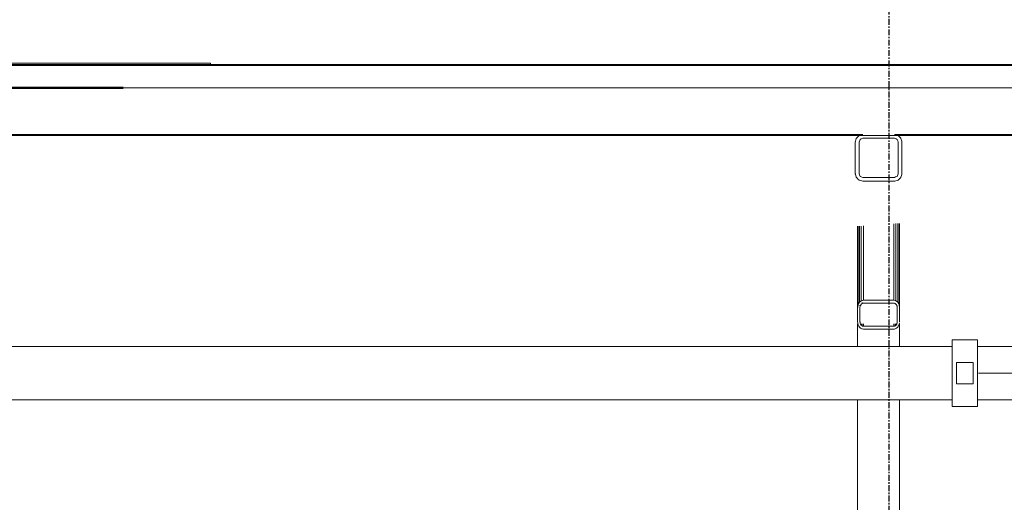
# Model space of a CAD drawing. Header units: millimetres. Extents: x 101535 to 192135, y -3968 to 17259.
# Tile 55 of 92: x 137916 to 140029, y 13111 to 14146. Entities that reach past the tile are written whole.
import ezdxf

# ---------------------------------------------------------------- set-up
doc = ezdxf.new("R2010")
doc.units = ezdxf.units.MM
doc.linetypes.add('IMPORT-Kropki i Kreski _4_', pattern=[1828.8, 914.4, -457.2, 0, -457.2])
doc.linetypes.add('Linia siatki', pattern=[22.225, 12.7, -3.175, 3.175, -3.175])
for name, color, linetype, lineweight in [('2_stropy_K_IR', 7, 'Continuous', 9), ('2_ściany wewnętrzne_ISTN', 7, 'Continuous', 9), ('3_linie 2D _ISTN', 7, 'Continuous', 9), ('3_opisy_K_IR', 7, 'Continuous', 9), ('3_oświetlenie_K_IR', 7, 'Continuous', 9), ('4_osie_ISTN', 7, 'Continuous', 9), ('5_opisy_K_IR', 7, 'Continuous', 9), ('5_wymiary_ISTN', 7, 'Continuous', 9), ('A-GENM', 7, 'Continuous', 18), ('P-PIPE', 7, 'Continuous', 18), ('P-PIPE-CNTR', 7, 'Continuous', 18), ('S-GRID', 7, 'Continuous', 30)]:
    doc.layers.add(name, color=color, linetype=linetype, lineweight=lineweight)
for name, color, linetype, lineweight, true_color in [('3_lądowisko_K_IR', 7, 'Continuous', 9, 0x999999), ('A-FLOR', 7, 'Continuous', 25, 0x007f00), ('rzut płyty_dwg', 7, 'Continuous', 9, 0x767676)]:
    doc.layers.add(name, color=color, linetype=linetype, lineweight=lineweight, true_color=true_color)

# ---------------------------------------------------------------- blocks, each defined once
blk = doc.blocks.new('Bezpośredni kształt - IR 026-25_3D1_2025_09_11-304393-Przekrój 5')
at = {"layer": 'A-GENM', "lineweight": 9}
for p, q in [((-18173.3, 14050), (-27587, 14050)), ((-27587, 14050), (-18173.3, 14050)), ((-24339.7, 13900), (-22381.2, 13900)), ((-22381.2, 13900), (-24339.7, 13900)), ((-22381.2, 13900), (-22378.6, 13900)), ((-22378.6, 13900), (-22381.2, 13900)), ((-22380.7, 13885.8), (-22381.2, 13884)), ((-22381.2, 13884), (-22380.7, 13885.8)), ((-22381.2, 13883.7), (-22381.2, 13884)), ((-22381.2, 13883.7), (-22381.2, 13884)), ((-22381.2, 13861.2), (-22381.2, 13883.7)), ((-22381.2, 13861.2), (-22381.2, 13883.7)), ((-22380.7, 13885.8), (-22379.2, 13891.5)), ((-22380.7, 13885.8), (-22379.2, 13891.5)), ((-22379.2, 13891.5), (-22379, 13892)), ((-22379.2, 13891.5), (-22379, 13892)), ((-22376.8, 13894.3), (-22379, 13892)), ((-22379, 13892), (-22376.8, 13894.3)), ((-22378.6, 13900), (-22378.2, 13900)), ((-22378.2, 13900), (-22378.6, 13900)), ((-22378.2, 13900), (-22365.2, 13900)), ((-22365.2, 13900), (-22378.2, 13900)), ((-22375.2, 13895.8), (-22376.8, 13894.3)), ((-22376.8, 13894.3), (-22375.2, 13895.8)), ((-22375.2, 13895.8), (-22374, 13897)), ((-22375.2, 13895.8), (-22374, 13897)), ((-22373.2, 13897.9), (-22374, 13897)), ((-22374, 13897), (-22373.2, 13897.9)), ((-22370, 13898.7), (-22373.2, 13897.9)), ((-22373.2, 13897.9), (-22370, 13898.7)), ((-22371.8, 13887.3), (-22373.2, 13884)), ((-22371.8, 13887.3), (-22373.2, 13884)), ((-22373.2, 13855.9), (-22373.2, 13884)), ((-22373.2, 13884), (-22373.2, 13855.9)), ((-22371.8, 13887.3), (-22370.8, 13889.7)), ((-22370.8, 13889.7), (-22371.8, 13887.3)), ((-22370.8, 13889.7), (-22368.7, 13890.6)), ((-22368.7, 13890.6), (-22370.8, 13889.7)), ((-22369.9, 13898.7), (-22370, 13898.7)), ((-22370, 13898.7), (-22369.9, 13898.7)), ((-22369.9, 13898.7), (-22365.4, 13899.9)), ((-22369.9, 13898.7), (-22365.4, 13899.9)), ((-22368.7, 13890.6), (-22368.5, 13890.6)), ((-22368.5, 13890.6), (-22368.7, 13890.6)), ((-22368.5, 13890.6), (-22365.4, 13891.9)), ((-22365.4, 13891.9), (-22368.5, 13890.6)), ((-22365.4, 13899.9), (-22365.2, 13900)), ((-22365.4, 13899.9), (-22365.2, 13900)), ((-22365.2, 13892), (-22365.4, 13891.9)), ((-22365.2, 13892), (-22365.4, 13891.9)), ((-22360.8, 13892), (-22365.2, 13892)), ((-22360.8, 13892), (-22365.2, 13892)), ((-22360.8, 13892), (-22359.9, 13892)), ((-22359.9, 13892), (-22360.8, 13892)), ((-22359.9, 13892), (-22355.9, 13892)), ((-22355.9, 13892), (-22359.9, 13892)), ((-22355.9, 13892), (-22345.2, 13892)), ((-22345.2, 13892), (-22355.9, 13892)), ((-22345.2, 13892), (-22334.6, 13892)), ((-22334.6, 13892), (-22345.2, 13892)), ((-22334.6, 13892), (-22330.5, 13892)), ((-22330.5, 13892), (-22334.6, 13892)), ((-22330.5, 13892), (-22329.7, 13892)), ((-22329.7, 13892), (-22330.5, 13892)), ((-22325.3, 13892), (-22329.7, 13892)), ((-22325.3, 13892), (-22329.7, 13892)), ((-22325.3, 13892), (-22322.2, 13892)), ((-22322.2, 13892), (-22325.3, 13892)), ((-22322.2, 13892), (-22321.6, 13892)), ((-22321.6, 13892), (-22322.2, 13892)), ((-22321.6, 13892), (-22318.7, 13892)), ((-22318.7, 13892), (-22321.6, 13892)), ((-22318.7, 13892), (-22311.3, 13892)), ((-22311.3, 13892), (-22318.7, 13892)), ((-22311.3, 13892), (-22303.8, 13892)), ((-22303.8, 13892), (-22311.3, 13892)), ((-22303.8, 13892), (-22300.9, 13892)), ((-22300.9, 13892), (-22303.8, 13892)), ((-22300.9, 13892), (-22300.3, 13892)), ((-22300.3, 13892), (-22300.9, 13892)), ((-22300.3, 13892), (-22297.2, 13892)), ((-22297.2, 13892), (-22300.3, 13892)), ((-22297, 13900), (-22297.2, 13900)), ((-22297.2, 13900), (-22284.2, 13900)), ((-22284.2, 13900), (-22297.2, 13900)), ((-22297.2, 13900), (-22297, 13900)), ((-22297, 13891.9), (-22297.2, 13892)), ((-22297, 13891.9), (-22297.2, 13892)), ((-22293.9, 13899.1), (-22297, 13900)), ((-22297, 13900), (-22293.9, 13899.1)), ((-22293.9, 13890.6), (-22297, 13891.9)), ((-22293.9, 13890.6), (-22297, 13891.9)), ((-22293.9, 13899.1), (-22293.7, 13899.1)), ((-22293.9, 13899.1), (-22293.7, 13899.1)), ((-22293.9, 13890.6), (-22293.7, 13890.6)), ((-22293.7, 13890.6), (-22293.9, 13890.6)), ((-22293.7, 13899.1), (-22289.2, 13897.9)), ((-22293.7, 13899.1), (-22289.2, 13897.9)), ((-22293.7, 13890.6), (-22291.5, 13889.7)), ((-22291.5, 13889.7), (-22293.7, 13890.6)), ((-22290.2, 13886.3), (-22291.5, 13889.7)), ((-22290.2, 13886.3), (-22291.5, 13889.7)), ((-22290.2, 13886.3), (-22289.2, 13884)), ((-22289.2, 13884), (-22290.2, 13886.3)), ((-22288.4, 13897), (-22289.2, 13897.9)), ((-22289.2, 13897.9), (-22288.4, 13897)), ((-22289.2, 13884), (-22289.2, 13855.9)), ((-22289.2, 13855.9), (-22289.2, 13884)), ((-22287.2, 13895.8), (-22288.4, 13897)), ((-22288.4, 13897), (-22287.2, 13895.8)), ((-22285.6, 13894.3), (-22287.2, 13895.8)), ((-22287.2, 13895.8), (-22285.6, 13894.3)), ((-22285.6, 13894.3), (-22283.3, 13892)), ((-22285.6, 13894.3), (-22283.3, 13892)), ((-22284.2, 13900), (-22283.7, 13900)), ((-22283.7, 13900), (-22284.2, 13900)), ((-22283.7, 13900), (-22281.2, 13900)), ((-22281.2, 13900), (-22283.7, 13900)), ((-22283.2, 13891.5), (-22283.3, 13892)), ((-22283.3, 13892), (-22283.2, 13891.5)), ((-22283.2, 13891.5), (-22281.7, 13885.8)), ((-22283.2, 13891.5), (-22281.7, 13885.8)), ((-22281.2, 13884), (-22281.7, 13885.8)), ((-22281.7, 13885.8), (-22281.2, 13884)), ((-22281.2, 13900), (-20123.3, 13900)), ((-20123.3, 13900), (-22281.2, 13900)), ((-22281.2, 13884), (-22281.2, 13883.7)), ((-22281.2, 13884), (-22281.2, 13883.7)), ((-22281.2, 13861.2), (-22281.2, 13883.7)), ((-22281.2, 13883.7), (-22281.2, 13861.2)), ((-22381.2, 13861.2), (-22381.2, 13860.5)), ((-22381.2, 13860.5), (-22381.2, 13861.2)), ((-22381.2, 13860.5), (-22381.2, 13816)), ((-22381.2, 13816), (-22381.2, 13860.5)), ((-22373.2, 13855.9), (-22373.2, 13816)), ((-22373.2, 13855.9), (-22373.2, 13816)), ((-22289.2, 13855.9), (-22289.2, 13816)), ((-22289.2, 13816), (-22289.2, 13855.9)), ((-22281.2, 13860.5), (-22281.2, 13861.2)), ((-22281.2, 13861.2), (-22281.2, 13860.5)), ((-22281.2, 13816), (-22281.2, 13860.5)), ((-22281.2, 13860.5), (-22281.2, 13816)), ((-22380.9, 13814.8), (-22381.2, 13816)), ((-22380.9, 13814.8), (-22381.2, 13816)), ((-22380.9, 13814.8), (-22380.8, 13814.6)), ((-22380.8, 13814.6), (-22380.9, 13814.8)), ((-22380.2, 13812.4), (-22380.8, 13814.6)), ((-22380.8, 13814.6), (-22380.8, 13814.6)), ((-22380.2, 13812.4), (-22380.8, 13814.6)), ((-22380.8, 13814.6), (-22380.8, 13814.6)), ((-22380.2, 13812.4), (-22379.1, 13808.3)), ((-22379.1, 13808.3), (-22380.2, 13812.4)), ((-22379.1, 13808.3), (-22379, 13808)), ((-22379, 13808), (-22379.1, 13808.3)), ((-22376.8, 13805.7), (-22379, 13808)), ((-22376.8, 13805.7), (-22379, 13808)), ((-22375.6, 13804.6), (-22376.8, 13805.7)), ((-22375.6, 13804.6), (-22376.8, 13805.7)), ((-22375.6, 13804.6), (-22374, 13803)), ((-22374, 13803), (-22375.6, 13804.6)), ((-22374, 13803), (-22373.2, 13802.1)), ((-22373.2, 13802.1), (-22374, 13803)), ((-22372.2, 13813.7), (-22373.2, 13816)), ((-22373.2, 13816), (-22372.2, 13813.7)), ((-22366.9, 13800.5), (-22373.2, 13802.1)), ((-22366.9, 13800.5), (-22373.2, 13802.1)), ((-22372.2, 13813.7), (-22370.8, 13810.3)), ((-22372.2, 13813.7), (-22370.8, 13810.3)), ((-22368.7, 13809.4), (-22370.8, 13810.3)), ((-22370.8, 13810.3), (-22368.7, 13809.4)), ((-22368.5, 13809.4), (-22368.7, 13809.4)), ((-22368.7, 13809.4), (-22368.5, 13809.4)), ((-22368.5, 13809.4), (-22365.4, 13808.1)), ((-22368.5, 13809.4), (-22365.4, 13808.1)), ((-22366.9, 13800.5), (-22365.2, 13800)), ((-22365.2, 13800), (-22366.9, 13800.5)), ((-22365.4, 13808.1), (-22365.2, 13808)), ((-22365.4, 13808.1), (-22365.2, 13808)), ((-22365.2, 13808), (-22360.8, 13808)), ((-22365.2, 13808), (-22360.8, 13808)), ((-22364.1, 13800), (-22365.2, 13800)), ((-22364.1, 13800), (-22365.2, 13800)), ((-22317.9, 13800), (-22364.1, 13800)), ((-22317.9, 13800), (-22364.1, 13800)), ((-22360.8, 13808), (-22359.9, 13808)), ((-22360.8, 13808), (-22359.9, 13808)), ((-22359.9, 13808), (-22355.9, 13808)), ((-22359.9, 13808), (-22355.9, 13808)), ((-22355.9, 13808), (-22345.2, 13808)), ((-22355.9, 13808), (-22345.2, 13808)), ((-22345.2, 13808), (-22334.6, 13808)), ((-22345.2, 13808), (-22334.6, 13808)), ((-22330.5, 13808), (-22334.6, 13808)), ((-22334.6, 13808), (-22330.5, 13808)), ((-22327.4, 13808), (-22330.5, 13808)), ((-22330.5, 13808), (-22327.4, 13808)), ((-22326.6, 13808), (-22327.4, 13808)), ((-22327.4, 13808), (-22326.6, 13808)), ((-22326, 13808), (-22326.6, 13808)), ((-22326.6, 13808), (-22326, 13808)), ((-22326, 13808), (-22321.6, 13808)), ((-22326, 13808), (-22321.6, 13808)), ((-22318.7, 13808), (-22321.6, 13808)), ((-22321.6, 13808), (-22318.7, 13808)), ((-22311.3, 13808), (-22318.7, 13808)), ((-22318.7, 13808), (-22311.3, 13808)), ((-22317.9, 13800), (-22316.8, 13800)), ((-22316.8, 13800), (-22317.9, 13800)), ((-22316.8, 13800), (-22297.2, 13800)), ((-22297.2, 13800), (-22316.8, 13800)), ((-22303.8, 13808), (-22311.3, 13808)), ((-22311.3, 13808), (-22303.8, 13808)), ((-22300.9, 13808), (-22303.8, 13808)), ((-22303.8, 13808), (-22300.9, 13808)), ((-22300.3, 13808), (-22300.9, 13808)), ((-22300.9, 13808), (-22300.3, 13808)), ((-22297.2, 13808), (-22300.3, 13808)), ((-22300.3, 13808), (-22297.2, 13808)), ((-22297, 13808.1), (-22297.2, 13808)), ((-22297.2, 13808), (-22297, 13808.1)), ((-22296.1, 13800.3), (-22297.2, 13800)), ((-22296.1, 13800.3), (-22297.2, 13800)), ((-22294.9, 13809), (-22297, 13808.1)), ((-22297, 13808.1), (-22294.9, 13809)), ((-22296.1, 13800.3), (-22289.2, 13802.1)), ((-22289.2, 13802.1), (-22296.1, 13800.3)), ((-22294.9, 13809), (-22294.6, 13809.1)), ((-22294.9, 13809), (-22294.6, 13809.1)), ((-22294.6, 13809.1), (-22291.5, 13810.3)), ((-22294.6, 13809.1), (-22291.5, 13810.3)), ((-22290.2, 13813.7), (-22291.5, 13810.3)), ((-22291.5, 13810.3), (-22290.2, 13813.7)), ((-22289.2, 13816), (-22290.2, 13813.7)), ((-22290.2, 13813.7), (-22289.2, 13816)), ((-22288, 13803.3), (-22289.2, 13802.1)), ((-22288, 13803.3), (-22289.2, 13802.1)), ((-22285.8, 13805.6), (-22288, 13803.3)), ((-22285.8, 13805.6), (-22288, 13803.3)), ((-22285.8, 13805.6), (-22284.9, 13806.4)), ((-22284.9, 13806.4), (-22285.8, 13805.6)), ((-22284.9, 13806.4), (-22283.3, 13808)), ((-22283.3, 13808), (-22284.9, 13806.4)), ((-22283.3, 13808.3), (-22282.2, 13812.4)), ((-22282.2, 13812.4), (-22283.3, 13808.3)), ((-22283.3, 13808), (-22283.3, 13808.3)), ((-22283.3, 13808.3), (-22283.3, 13808)), ((-22282.2, 13812.4), (-22281.6, 13814.6)), ((-22281.6, 13814.6), (-22282.2, 13812.4)), ((-22281.6, 13814.6), (-22281.5, 13814.8)), ((-22281.5, 13814.8), (-22281.6, 13814.6)), ((-22281.6, 13814.6), (-22281.6, 13814.6)), ((-22281.6, 13814.6), (-22281.6, 13814.6)), ((-22281.2, 13816), (-22281.5, 13814.8)), ((-22281.2, 13816), (-22281.5, 13814.8)), ((-22376.2, 13703.1), (-22376.2, 13529.1)), ((-22376.2, 13529.1), (-22376.2, 13703.1)), ((-22375.2, 13703.1), (-22375.2, 13535)), ((-22375.2, 13535), (-22375.2, 13703.1)), ((-22372.5, 13703.3), (-22372.5, 13540.1)), ((-22372.5, 13540.1), (-22372.5, 13703.3)), ((-22368.5, 13543.4), (-22368.5, 13703.6)), ((-22368.5, 13703.6), (-22368.5, 13543.4)), ((-22363.7, 13704), (-22363.7, 13544.6)), ((-22363.7, 13704), (-22363.7, 13544.6)), ((-22298.7, 13708.6), (-22298.7, 13544.6)), ((-22298.7, 13544.6), (-22298.7, 13708.6)), ((-22293.9, 13708.9), (-22293.9, 13543.4)), ((-22293.9, 13708.9), (-22293.9, 13543.4)), ((-22289.9, 13709.2), (-22289.9, 13540.1)), ((-22289.9, 13540.1), (-22289.9, 13709.2)), ((-22287.1, 13535), (-22287.1, 13709.4)), ((-22287.1, 13709.4), (-22287.1, 13535)), ((-22286.2, 13529.1), (-22286.2, 13709.5)), ((-22286.2, 13709.5), (-22286.2, 13529.1)), ((-22365.1, 13544.3), (-22366.1, 13544)), ((-22366.1, 13544), (-22365.1, 13544.3)), ((-22365.1, 13544.3), (-22363.7, 13544.6)), ((-22365.1, 13544.3), (-22363.7, 13544.6)), ((-22344.9, 13544.6), (-22363.7, 13544.6)), ((-22363.7, 13544.6), (-22344.9, 13544.6)), ((-22298.7, 13544.6), (-22344.9, 13544.6)), ((-22344.9, 13544.6), (-22298.7, 13544.6)), ((-22297.6, 13544.4), (-22298.7, 13544.6)), ((-22298.7, 13544.6), (-22297.6, 13544.4)), ((-22295.3, 13543.8), (-22297.6, 13544.4)), ((-22297.6, 13544.4), (-22295.3, 13543.8)), ((-22376.2, 13529.1), (-22376.1, 13529.4)), ((-22376.2, 13529.1), (-22376.1, 13529.4)), ((-22376.2, 13519.4), (-22376.2, 13529.1)), ((-22376.2, 13519.4), (-22376.2, 13529.1)), ((-22376.1, 13529.4), (-22375.9, 13530.9)), ((-22376.1, 13529.4), (-22375.9, 13530.9)), ((-22375.9, 13530.9), (-22375.2, 13535)), ((-22375.9, 13530.9), (-22375.2, 13535)), ((-22373.3, 13538.6), (-22375.2, 13535)), ((-22375.2, 13535), (-22373.3, 13538.6)), ((-22373.3, 13538.6), (-22372.5, 13540.1)), ((-22373.3, 13538.6), (-22372.5, 13540.1)), ((-22369.6, 13542.5), (-22372.5, 13540.1)), ((-22372.5, 13540.1), (-22369.6, 13542.5)), ((-22371.2, 13533.9), (-22371.2, 13532.2)), ((-22371.2, 13532.2), (-22371.2, 13533.9)), ((-22371.2, 13529.1), (-22370.8, 13531.6)), ((-22370.8, 13531.6), (-22371.2, 13529.1)), ((-22371.2, 13519.9), (-22371.2, 13529.1)), ((-22371.2, 13529.1), (-22371.2, 13519.9)), ((-22370.8, 13531.6), (-22370.7, 13531.9)), ((-22370.7, 13531.9), (-22370.8, 13531.6)), ((-22370.7, 13531.9), (-22370.6, 13532.6)), ((-22370.6, 13532.6), (-22370.7, 13531.9)), ((-22370.1, 13533.5), (-22370.6, 13532.6)), ((-22370.1, 13533.5), (-22370.6, 13532.6)), ((-22370.1, 13533.5), (-22369, 13535.7)), ((-22369, 13535.7), (-22370.1, 13533.5)), ((-22369.6, 13542.5), (-22368.5, 13543.4)), ((-22369.6, 13542.5), (-22368.5, 13543.4)), ((-22369, 13536.8), (-22369, 13535.7)), ((-22369, 13535.7), (-22369, 13536.8)), ((-22368.3, 13536.3), (-22369, 13535.7)), ((-22368.3, 13536.3), (-22369, 13535.7)), ((-22366.1, 13544), (-22368.5, 13543.4)), ((-22368.5, 13543.4), (-22366.1, 13544)), ((-22368.3, 13536.3), (-22366.6, 13537.7)), ((-22366.6, 13537.7), (-22368.3, 13536.3)), ((-22366.6, 13539.6), (-22366.6, 13537.7)), ((-22366.6, 13537.7), (-22366.6, 13539.6)), ((-22365.7, 13537.9), (-22366.6, 13537.7)), ((-22365.7, 13537.9), (-22366.6, 13537.7)), ((-22365.7, 13537.9), (-22364.8, 13538.1)), ((-22364.8, 13538.1), (-22365.7, 13537.9)), ((-22364.8, 13538.1), (-22363.7, 13538.4)), ((-22363.7, 13538.4), (-22364.8, 13538.1)), ((-22317.8, 13538.4), (-22363.7, 13538.4)), ((-22317.8, 13538.4), (-22363.7, 13538.4)), ((-22298.7, 13538.4), (-22317.8, 13538.4)), ((-22298.7, 13538.4), (-22317.8, 13538.4)), ((-22297.9, 13538.2), (-22298.7, 13538.4)), ((-22297.9, 13538.2), (-22298.7, 13538.4)), ((-22297.9, 13538.2), (-22296.8, 13537.9)), ((-22296.8, 13537.9), (-22297.9, 13538.2)), ((-22296.8, 13537.9), (-22295.8, 13537.7)), ((-22295.8, 13537.7), (-22296.8, 13537.9)), ((-22295.1, 13537.1), (-22295.8, 13537.7)), ((-22295.1, 13537.1), (-22295.8, 13537.7)), ((-22295.3, 13543.8), (-22293.9, 13543.4)), ((-22295.3, 13543.8), (-22293.9, 13543.4)), ((-22295.1, 13537.1), (-22293.4, 13535.7)), ((-22293.4, 13535.7), (-22295.1, 13537.1)), ((-22292.7, 13542.5), (-22293.9, 13543.4)), ((-22293.9, 13543.4), (-22292.7, 13542.5)), ((-22292.9, 13534.8), (-22293.4, 13535.7)), ((-22292.9, 13534.8), (-22293.4, 13535.7)), ((-22292.9, 13534.8), (-22291.8, 13532.6)), ((-22291.8, 13532.6), (-22292.9, 13534.8)), ((-22289.9, 13540.1), (-22292.7, 13542.5)), ((-22292.7, 13542.5), (-22289.9, 13540.1)), ((-22291.6, 13531.9), (-22291.8, 13532.6)), ((-22291.6, 13531.9), (-22291.8, 13532.6)), ((-22291.6, 13531.6), (-22291.6, 13531.9)), ((-22291.6, 13531.6), (-22291.6, 13531.9)), ((-22291.6, 13531.6), (-22291.2, 13529.1)), ((-22291.2, 13529.1), (-22291.6, 13531.6)), ((-22291.2, 13532.9), (-22291.2, 13531.7)), ((-22291.2, 13532.9), (-22291.2, 13531.7)), ((-22291.2, 13519.4), (-22291.2, 13529.1)), ((-22291.2, 13519.4), (-22291.2, 13529.1)), ((-22287.9, 13536.5), (-22289.9, 13540.1)), ((-22289.9, 13540.1), (-22287.9, 13536.5)), ((-22287.9, 13536.5), (-22287.1, 13535)), ((-22287.9, 13536.5), (-22287.1, 13535)), ((-22287.1, 13535), (-22286.9, 13533.6)), ((-22287.1, 13535), (-22286.9, 13533.6)), ((-22286.9, 13533.6), (-22286.9, 13533.3)), ((-22286.9, 13533.6), (-22286.9, 13533.3)), ((-22286.9, 13533.3), (-22286.2, 13529.1)), ((-22286.9, 13533.3), (-22286.2, 13529.1)), ((-22286.2, 13519.9), (-22286.2, 13529.1)), ((-22286.2, 13529.1), (-22286.2, 13519.9)), ((-22376.2, 13519.3), (-22376.2, 13516.8)), ((-22376.2, 13516.8), (-22376.2, 13519.3)), ((-22376.2, 13516.8), (-22376.2, 13511.6)), ((-22376.2, 13511.6), (-22376.2, 13516.8)), ((-22376.2, 13511.6), (-22376.2, 13506.4)), ((-22376.2, 13506.4), (-22376.2, 13511.6)), ((-22376.2, 13506.4), (-22376.2, 13498)), ((-22376.2, 13498), (-22376.2, 13506.4)), ((-22371.2, 13516.8), (-22371.2, 13519.3)), ((-22371.2, 13519.3), (-22371.2, 13516.8)), ((-22371.2, 13511.6), (-22371.2, 13516.8)), ((-22371.2, 13516.8), (-22371.2, 13511.6)), ((-22371.2, 13508.1), (-22371.2, 13511.6)), ((-22371.2, 13511.6), (-22371.2, 13508.1)), ((-22371.2, 13508.1), (-22371.2, 13506.4)), ((-22371.2, 13508.1), (-22371.2, 13506.4)), ((-22371.2, 13506.4), (-22371.2, 13498)), ((-22371.2, 13506.4), (-22371.2, 13498)), ((-22291.2, 13519.2), (-22291.2, 13516.9)), ((-22291.2, 13516.9), (-22291.2, 13519.2)), ((-22291.2, 13516.9), (-22291.2, 13511.8)), ((-22291.2, 13511.8), (-22291.2, 13516.9)), ((-22291.2, 13511.8), (-22291.2, 13506.6)), ((-22291.2, 13506.6), (-22291.2, 13511.8)), ((-22291.2, 13506.6), (-22291.2, 13498)), ((-22291.2, 13498), (-22291.2, 13506.6)), ((-22286.2, 13516.9), (-22286.2, 13519.2)), ((-22286.2, 13519.2), (-22286.2, 13516.9)), ((-22286.2, 13511.8), (-22286.2, 13516.9)), ((-22286.2, 13516.9), (-22286.2, 13511.8)), ((-22286.2, 13508.1), (-22286.2, 13511.8)), ((-22286.2, 13511.8), (-22286.2, 13508.1)), ((-22286.2, 13508.1), (-22286.2, 13506.6)), ((-22286.2, 13508.1), (-22286.2, 13506.6)), ((-22286.2, 13506.6), (-22286.2, 13498)), ((-22286.2, 13506.6), (-22286.2, 13498)), ((-22375.9, 13495.9), (-22376.2, 13498)), ((-22375.9, 13495.9), (-22376.2, 13498)), ((-22376.2, 13493.9), (-22376.2, 13445.5)), ((-22376.2, 13445.5), (-22376.2, 13493.9)), ((-22375.9, 13495.9), (-22375.8, 13495.2)), ((-22375.8, 13495.2), (-22375.9, 13495.9)), ((-22375.8, 13495.2), (-22375.5, 13493.9)), ((-22375.5, 13493.9), (-22375.8, 13495.2)), ((-22375.5, 13493.9), (-22375.2, 13492)), ((-22375.2, 13492), (-22375.5, 13493.9)), ((-22373.4, 13488.7), (-22375.2, 13492)), ((-22373.4, 13488.7), (-22375.2, 13492)), ((-22372.5, 13487), (-22373.4, 13488.7)), ((-22372.5, 13487), (-22373.4, 13488.7)), ((-22369.9, 13484.7), (-22372.5, 13487)), ((-22369.9, 13484.7), (-22372.5, 13487)), ((-22371.1, 13497.2), (-22371.2, 13498)), ((-22371.2, 13498), (-22371.1, 13497.2)), ((-22370.8, 13495.6), (-22371.1, 13497.2)), ((-22371.1, 13497.2), (-22370.8, 13495.6)), ((-22370.8, 13495.6), (-22370.6, 13494.4)), ((-22370.8, 13495.6), (-22370.6, 13494.4)), ((-22370.1, 13493.4), (-22370.6, 13494.4)), ((-22370.6, 13494.4), (-22370.1, 13493.4)), ((-22369, 13491.4), (-22370.1, 13493.4)), ((-22370.1, 13493.4), (-22369, 13491.4)), ((-22368.5, 13483.6), (-22369.9, 13484.7)), ((-22368.5, 13483.6), (-22369.9, 13484.7)), ((-22369, 13493.9), (-22369, 13491.4)), ((-22369, 13493.9), (-22369, 13491.4)), ((-22368.2, 13490.7), (-22369, 13491.4)), ((-22369, 13491.4), (-22368.2, 13490.7)), ((-22367.4, 13483.3), (-22368.5, 13483.6)), ((-22367.4, 13483.3), (-22368.5, 13483.6)), ((-22366.6, 13489.3), (-22368.2, 13490.7)), ((-22368.2, 13490.7), (-22366.6, 13489.3)), ((-22367.4, 13483.3), (-22366.8, 13483.2)), ((-22366.8, 13483.2), (-22367.4, 13483.3)), ((-22366.8, 13483.2), (-22363.7, 13482.4)), ((-22363.7, 13482.4), (-22366.8, 13483.2)), ((-22366.6, 13489.3), (-22366.6, 13493.9)), ((-22366.6, 13493.9), (-22366.6, 13489.3)), ((-22366.6, 13489.3), (-22366.1, 13489.2)), ((-22366.6, 13489.3), (-22366.1, 13489.2)), ((-22366.1, 13489.2), (-22365.6, 13489.1)), ((-22366.1, 13489.2), (-22365.6, 13489.1)), ((-22365.6, 13489.1), (-22363.7, 13488.6)), ((-22365.6, 13489.1), (-22363.7, 13488.6)), ((-22363.7, 13493.9), (-22363.7, 13488.6)), ((-22363.7, 13493.9), (-22363.7, 13488.6)), ((-22341.6, 13488.6), (-22363.7, 13488.6)), ((-22363.7, 13488.6), (-22341.6, 13488.6)), ((-22320.9, 13482.4), (-22363.7, 13482.4)), ((-22320.9, 13482.4), (-22363.7, 13482.4)), ((-22298.7, 13488.6), (-22341.6, 13488.6)), ((-22341.6, 13488.6), (-22298.7, 13488.6)), ((-22298.7, 13482.4), (-22320.9, 13482.4)), ((-22298.7, 13482.4), (-22320.9, 13482.4)), ((-22298.7, 13493.9), (-22298.7, 13488.6)), ((-22298.7, 13493.9), (-22298.7, 13488.6)), ((-22298.2, 13488.8), (-22298.7, 13488.6)), ((-22298.7, 13488.6), (-22298.2, 13488.8)), ((-22298.2, 13482.5), (-22298.7, 13482.4)), ((-22298.2, 13482.5), (-22298.7, 13482.4)), ((-22296.3, 13489.2), (-22298.2, 13488.8)), ((-22298.2, 13488.8), (-22296.3, 13489.2)), ((-22297.1, 13482.8), (-22298.2, 13482.5)), ((-22297.1, 13482.8), (-22298.2, 13482.5)), ((-22297.1, 13482.8), (-22293.9, 13483.6)), ((-22293.9, 13483.6), (-22297.1, 13482.8)), ((-22296.3, 13489.2), (-22295.8, 13489.3)), ((-22296.3, 13489.2), (-22295.8, 13489.3)), ((-22295.8, 13489.3), (-22295.8, 13493.9)), ((-22295.8, 13493.9), (-22295.8, 13489.3)), ((-22294.2, 13490.7), (-22295.8, 13489.3)), ((-22295.8, 13489.3), (-22294.2, 13490.7)), ((-22294.2, 13490.7), (-22293.4, 13491.4)), ((-22294.2, 13490.7), (-22293.4, 13491.4)), ((-22292.5, 13484.7), (-22293.9, 13483.6)), ((-22292.5, 13484.7), (-22293.9, 13483.6)), ((-22293.4, 13491.4), (-22293.4, 13493.9)), ((-22293.4, 13493.9), (-22293.4, 13491.4)), ((-22292.3, 13493.4), (-22293.4, 13491.4)), ((-22293.4, 13491.4), (-22292.3, 13493.4)), ((-22292.5, 13484.7), (-22289.9, 13487)), ((-22289.9, 13487), (-22292.5, 13484.7)), ((-22292.3, 13493.4), (-22291.8, 13494.4)), ((-22292.3, 13493.4), (-22291.8, 13494.4)), ((-22291.6, 13495.6), (-22291.8, 13494.4)), ((-22291.8, 13494.4), (-22291.6, 13495.6)), ((-22291.4, 13496.8), (-22291.5, 13496)), ((-22291.5, 13496), (-22291.4, 13496.8)), ((-22291.4, 13496.8), (-22291.2, 13498)), ((-22291.4, 13496.8), (-22291.2, 13498)), ((-22288.9, 13488.7), (-22289.9, 13487)), ((-22288.9, 13488.7), (-22289.9, 13487)), ((-22288.9, 13488.7), (-22287.1, 13492)), ((-22287.1, 13492), (-22288.9, 13488.7)), ((-22286.8, 13494), (-22287.1, 13492)), ((-22286.8, 13494), (-22287.1, 13492)), ((-22286.8, 13494), (-22286.6, 13495.6)), ((-22286.6, 13495.6), (-22286.8, 13494)), ((-22286.3, 13497.2), (-22286.2, 13498)), ((-22286.2, 13498), (-22286.3, 13497.2)), ((-22286.2, 13445.5), (-22286.2, 13494)), ((-22286.2, 13445.5), (-22286.2, 13494)), ((-22376.2, 13331.3), (-22376.2, 12900)), ((-22376.2, 12900), (-22376.2, 13331.3)), ((-22286.2, 12900), (-22286.2, 13331.2)), ((-22286.2, 12900), (-22286.2, 13331.2))]:
    blk.add_line(p, q, dxfattribs=at)
blk = doc.blocks.new('Bezpośredni kształt - CONCRETE_SLAB-304394-Przekrój 5')
blk.add_blockref('Bezpośredni kształt - IR 026-25_3D1_2025_09_11-304393-Przekrój 5', (0, 0))
blk = doc.blocks.new('Bezpośredni kształt - A9-305397-Przekrój 5')
at = {"layer": 'A-FLOR', "lineweight": 18}
for q in [(-26187.3, 14053), (-23765.3, 14050)]:
    blk.add_line((-23765.3, 14053), q, dxfattribs=at)
blk = doc.blocks.new('Bezpośredni kształt - CONCRETE_SLAB-305723-Przekrój 5')
at = {"layer": 'A-GENM', "lineweight": 9}
for p, q in [((-18113.7, 14048), (-37258.5, 14048)), ((-32084.7, 13898), (-18729.6, 13898))]:
    blk.add_line(p, q, dxfattribs=at)
blk = doc.blocks.new('IR 026-25_3D1_2025_09_11_ifc-2-Przekrój 5')
at = {"layer": 'A-FLOR', "lineweight": 9}
blk.add_blockref('Bezpośredni kształt - A9-305397-Przekrój 5', (0, 0), dxfattribs=at)
at = {"layer": 'A-GENM', "lineweight": 9}
for name in ['Bezpośredni kształt - CONCRETE_SLAB-304394-Przekrój 5', 'Bezpośredni kształt - CONCRETE_SLAB-305723-Przekrój 5']:
    blk.add_blockref(name, (0, 0), dxfattribs=at)
blk = doc.blocks.new('Elbow - Grooved - Standard-5429-Przekrój 5')
at = {"layer": 'P-PIPE', "color": 30, "lineweight": 9, "true_color": 0xff8000}
for p, q in [((-22118.7, 13388.3), (-22118.7, 13445.5)), ((-22118.7, 13445.5), (-22118.7, 13388.3)), ((-22118.7, 13331.2), (-22118.7, 13388.3)), ((-22118.7, 13388.3), (-22118.7, 13331.2))]:
    blk.add_line(p, q, dxfattribs=at)
at = {"layer": 'P-PIPE', "color": 30, "lineweight": 9, "true_color": 0xff8000, "flags": 128}
for points in [[(-22016.9, 13445.5), (-22016.9, 13445.5), (-22017.2, 13445.5), (-22017.6, 13445.5), (-22018.2, 13445.5), (-22018.9, 13445.5), (-22019.8, 13445.5), (-22020.8, 13445.5), (-22022, 13445.5), (-22023.4, 13445.5), (-22024.9, 13445.5), (-22026.6, 13445.5), (-22028.4, 13445.5), (-22030.3, 13445.5), (-22032.4, 13445.5), (-22034.7, 13445.5), (-22037, 13445.5), (-22039.5, 13445.5), (-22042.1, 13445.5), (-22044.9, 13445.5), (-22047.8, 13445.5), (-22050.7, 13445.5), (-22053.8, 13445.5), (-22057, 13445.5), (-22060.3, 13445.5), (-22063.7, 13445.5), (-22067.2, 13445.5), (-22070.7, 13445.5), (-22074.3, 13445.5), (-22078, 13445.5), (-22081.8, 13445.5), (-22085.6, 13445.5), (-22089.5, 13445.5), (-22093.4, 13445.5), (-22097.4, 13445.5), (-22101.4, 13445.5), (-22105.4, 13445.5), (-22109.5, 13445.5), (-22113.5, 13445.5), (-22117.6, 13445.5), (-22118.7, 13445.5)], [(-22118.7, 13331.2), (-22114.6, 13331.2), (-22110.6, 13331.2), (-22106.5, 13331.2), (-22102.5, 13331.2), (-22098.5, 13331.2), (-22094.5, 13331.2), (-22090.6, 13331.2), (-22086.7, 13331.2), (-22082.8, 13331.2), (-22079.1, 13331.2), (-22075.3, 13331.2), (-22071.7, 13331.2), (-22068.1, 13331.2), (-22064.6, 13331.2), (-22061.2, 13331.2), (-22057.9, 13331.2), (-22054.7, 13331.2), (-22051.6, 13331.2), (-22048.5, 13331.2), (-22045.6, 13331.2), (-22042.9, 13331.2), (-22040.2, 13331.2), (-22037.7, 13331.2), (-22035.3, 13331.2), (-22033, 13331.2), (-22030.9, 13331.2), (-22028.9, 13331.2), (-22027, 13331.2), (-22025.3, 13331.2), (-22023.8, 13331.2), (-22022.4, 13331.2), (-22021.1, 13331.2), (-22020, 13331.2), (-22019.1, 13331.2), (-22018.3, 13331.2), (-22017.7, 13331.2), (-22017.3, 13331.2), (-22017, 13331.2), (-22016.9, 13331.2), (-22016.9, 13331.2)]]:
    blk.add_lwpolyline(points, dxfattribs=at)
at = {"layer": 'P-PIPE', "color": 30, "lineweight": 9, "true_color": 0xff8000}
for start, end in [(0, 90), (0, 90), (270, 0), (270, 0)]:
    blk.add_arc((-22016.9, 13388.3), 57.2, start, end, dxfattribs=at)
blk = doc.blocks.new('Victaulic-EU-FP-FireLock EZ Rigid Coupling Style 009N1 - Standard-V56-Przekrój 5')
at = {"layer": 'P-PIPE', "color": 30, "lineweight": 13, "true_color": 0xff8000}
for p, q in [((-22119, 13459.8), (-22173.1, 13459.8)), ((-22173.1, 13459.8), (-22173.1, 13388.3)), ((-22119, 13388.3), (-22119, 13459.8)), ((-22164.1, 13411.2), (-22164.1, 13365.5)), ((-22128, 13411.2), (-22164.1, 13411.2)), ((-22128, 13365.5), (-22128, 13411.2)), ((-22173.1, 13388.3), (-22173.1, 13316.8)), ((-22119, 13316.8), (-22119, 13388.3)), ((-22164.1, 13365.5), (-22128, 13365.5)), ((-22173.1, 13316.8), (-22119, 13316.8))]:
    blk.add_line(p, q, dxfattribs=at)
blk = doc.blocks.new('rzut płyty_dwg_ARROWHEAD_5-2316983-Przekrój 5')
at = {"layer": '5_opisy_K_IR'}
blk.add_line((-24072.5, 14000), (-23891.3, 14000), dxfattribs=at)
blk = doc.blocks.new('rzut płyty_dwg_ARROWHEAD_2-2316982-Przekrój 5')
at = {"layer": '5_wymiary_ISTN'}
blk.add_line((-27858.7, 14000), (-27738.5, 14000), dxfattribs=at)
blk = doc.blocks.new('rzut płyty_dwg-2316949-Przekrój 5')
at = {"layer": '2_stropy_K_IR', "flags": 128}
for points in [[(-38528.4, 14000), (-35796, 14000), (-31053.8, 14000), (-25577.8, 14000), (-20835.8, 14000), (-18097.9, 14000), (-18097.9, 14000)], [(-16141, 14000), (-19403.1, 14000), (-25053.6, 14000), (-25609.1, 14000), (-27515.8, 14000), (-27515.8, 14000)], [(-25609.2, 14000), (-25609.2, 14000), (-25053.6, 14000), (-24909.9, 14000), (-23909.9, 14000), (-23424.7, 14000), (-24256.9, 14000), (-25609.2, 14000)], [(-14140.9, 14000), (-14140.9, 14000), (-17939, 14000), (-23909.9, 14000), (-24909.9, 14000)], [(-24909.9, 14000), (-19403.1, 14000), (-16141, 14000)]]:
    blk.add_lwpolyline(points, dxfattribs=at)
at = {"layer": '2_stropy_K_IR', "color": 251, "true_color": 0x666666, "flags": 128}
blk.add_lwpolyline([(-38528.4, 14000), (-35796, 14000), (-31053.8, 14000), (-25578, 14000), (-20835.8, 14000), (-18097.9, 14000)], dxfattribs=at)
at = {"layer": '2_ściany wewnętrzne_ISTN', "color": 251, "lineweight": 13, "true_color": 0x666666}
for p, q in [((-23255.6, 14000), (-22308.9, 14000)), ((-22308.9, 14000), (-23255.6, 14000))]:
    blk.add_line(p, q, dxfattribs=at)
at = {"layer": '3_linie 2D _ISTN', "color": 251, "true_color": 0x666666, "flags": 128}
for points in [[(-24109.5, 14000), (-24109.5, 14000), (-27309.5, 14000), (-27359.4, 14000)], [(-24109.5, 14000), (-24064.6, 14000), (-24064.6, 14000)]]:
    blk.add_lwpolyline(points, dxfattribs=at)
at = {"layer": '3_lądowisko_K_IR', "color": 94, "lineweight": 50, "true_color": 0x00a500}
blk.add_line((-23952.5, 14000), (-24192.5, 14000), dxfattribs=at)
at = {"layer": '3_opisy_K_IR'}
blk.add_line((-23088.9, 14000), (-23752.8, 14000), dxfattribs=at)
at = {"layer": '3_opisy_K_IR', "flags": 128}
blk.add_lwpolyline([(-29829.5, 14000), (-23088.9, 14000), (-23088.9, 14000), (-23088.9, 14000), (-19797.7, 14000)], dxfattribs=at)
at = {"layer": '3_opisy_K_IR', "lineweight": 13, "flags": 128}
blk.add_lwpolyline([(-23824.1, 14000), (-23840, 14000), (-23681.5, 14000)], close=True, dxfattribs=at)
at = {"layer": '3_oświetlenie_K_IR', "linetype": 'IMPORT-Kropki i Kreski _4_'}
blk.add_line((-16517.6, 14000), (-40101.4, 14000), dxfattribs=at)
at = {"layer": '3_oświetlenie_K_IR', "lineweight": 13}
for p, q in [((-24006.6, 14000), (-23673.4, 14000)), ((-23790.7, 14000), (-23889.2, 14000)), ((-22139.1, 14000), (-22426.6, 14000)), ((-22175.3, 14000), (-22390.3, 14000)), ((-22259.9, 14000), (-22305.8, 14000)), ((-22278.7, 14000), (-22287, 14000))]:
    blk.add_line(p, q, dxfattribs=at)
at = {"layer": '3_oświetlenie_K_IR', "color": 96, "lineweight": 13, "true_color": 0x007f00}
for p, q in [((-23111.2, 14000), (-22854.4, 14000)), ((-22875.3, 14000), (-23090.3, 14000)), ((-23047.7, 14000), (-22917.9, 14000)), ((-22959.8, 14000), (-23005.8, 14000))]:
    blk.add_line(p, q, dxfattribs=at)
at = {"layer": '3_oświetlenie_K_IR', "color": 251, "lineweight": 13, "true_color": 0x666666}
for p, q in [((-21948.8, 14000), (-22231.6, 14000)), ((-21982.7, 14000), (-22197.7, 14000)), ((-22116.7, 14000), (-22063.8, 14000)), ((-22067.2, 14000), (-22113.2, 14000))]:
    blk.add_line(p, q, dxfattribs=at)
at = {"layer": '3_oświetlenie_K_IR', "lineweight": 13, "flags": 128}
blk.add_lwpolyline([(-23940.9, 14000), (-23663.3, 14000), (-23739, 14000), (-24016.7, 14000)], close=True, dxfattribs=at)
at = {"layer": '4_osie_ISTN', "color": 251, "true_color": 0x666666}
for p, q in [((-22308.9, 14000), (-22706.8, 14000)), ((-21911.1, 14000), (-22706.8, 14000)), ((-21911.1, 14000), (-22308.9, 14000))]:
    blk.add_line(p, q, dxfattribs=at)
at = {"layer": '4_osie_ISTN', "color": 251, "linetype": 'IMPORT-Kropki i Kreski _4_', "true_color": 0x666666}
blk.add_line((-22308.9, 14000), (-22308.9, 14000), dxfattribs=at)
at = {"layer": '4_osie_ISTN', "color": 251, "linetype": 'IMPORT-Kropki i Kreski _4_', "true_color": 0x666666, "flags": 128}
blk.add_lwpolyline([(-10364.4, 14000), (-11364.4, 14000), (-46296.9, 14000)], dxfattribs=at)
blk.add_lwpolyline([(-10364.4, 14000), (-11364.4, 14000), (-46296.9, 14000)], dxfattribs=at)
at = {"layer": '5_opisy_K_IR'}
blk.add_line((-23891.3, 14000), (-23546.9, 14000), dxfattribs=at)
at = {"layer": '5_wymiary_ISTN', "color": 251, "true_color": 0x666666}
for p, q in [((-24164.5, 14000), (-23784.9, 14000)), ((-24164.5, 14000), (-23658.9, 14000)), ((-23660.7, 14000), (-23660.7, 14000))]:
    blk.add_line(p, q, dxfattribs=at)
at = {"layer": '5_wymiary_ISTN', "color": 251, "true_color": 0x666666, "flags": 128}
blk.add_lwpolyline([(-23658.9, 14000), (-24164.5, 14000), (-23784.9, 14000)], dxfattribs=at)
for name, p in [('rzut płyty_dwg_ARROWHEAD_5-2316983-Przekrój 5', (0, 0)), ('rzut płyty_dwg_ARROWHEAD_2-2316982-Przekrój 5', (4011.9, 0)), ('rzut płyty_dwg_ARROWHEAD_2-2316982-Przekrój 5', (4137.9, 0))]:
    blk.add_blockref(name, p)
at = {"extrusion": (0, 0, -1)}
for p in [(51585.3, 0), (51459.3, 0)]:
    blk.add_blockref('rzut płyty_dwg_ARROWHEAD_2-2316982-Przekrój 5', p, dxfattribs=at)

msp = doc.modelspace()

# ---------------------------------------------------------------- linework, layer by layer
at = {"layer": 'P-PIPE', "color": 30, "lineweight": 9, "true_color": 0xff8000}
for p, q in [((139917.1, 13445.5), (136728.2, 13445.5)), ((136743.5, 13331.2), (139917.1, 13331.2))]:
    msp.add_line(p, q, dxfattribs=at)
at = {"layer": 'P-PIPE-CNTR', "color": 30, "lineweight": 9, "true_color": 0xff8000}
msp.add_line((139973.3, 13388.3), (140173.3, 13388.3), dxfattribs=at)
msp.add_line((139973.3, 13388.3), (140173.3, 13388.3), dxfattribs=at)
at = {"layer": 'S-GRID', "linetype": 'Linia siatki'}
msp.add_line((139781.2, 11534.9), (139781.2, 15457.9), dxfattribs=at)

# ---------------------------------------------------------------- block references
at = {"lineweight": 5}
msp.add_blockref('IR 026-25_3D1_2025_09_11_ifc-2-Przekrój 5', (162090.1, 0), dxfattribs=at)
at = {"layer": 'P-PIPE', "color": 30, "lineweight": 13, "true_color": 0xff8000}
msp.add_blockref('Victaulic-EU-FP-FireLock EZ Rigid Coupling Style 009N1 - Standard-V56-Przekrój 5', (162090.1, 0), dxfattribs=at)
at = {"layer": 'P-PIPE', "color": 30, "lineweight": 9, "true_color": 0xff8000}
msp.add_blockref('Elbow - Grooved - Standard-5429-Przekrój 5', (162090.1, 0), dxfattribs=at)
at = {"layer": 'rzut płyty_dwg', "color": 7}
msp.add_blockref('rzut płyty_dwg-2316949-Przekrój 5', (162090.1, 0), dxfattribs=at)

doc.saveas('drawing.dxf')
